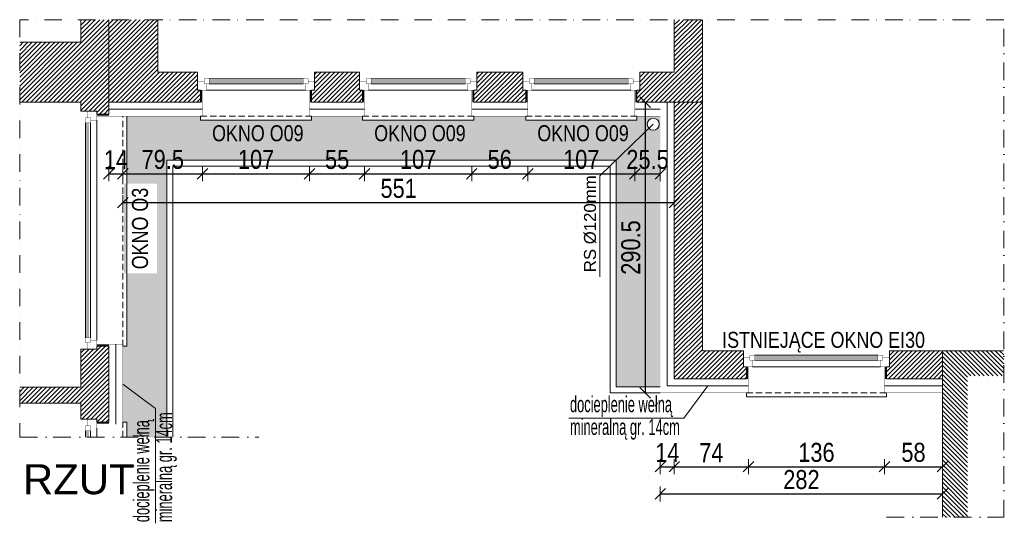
# Model space of a CAD drawing. Header units: millimetres. Extents: x 18880 to 99371, y -5529 to 27899.
# Tile 40 of 161: x 34029 to 35013, y -2358 to -1855. Entities that reach past the tile are written whole.
import ezdxf

# ---------------------------------------------------------------- set-up
doc = ezdxf.new("R2010")
doc.units = ezdxf.units.MM
doc.set_wipeout_variables(frame=1)
doc.linetypes.add('DASHED', pattern=[19.05, 12.7, -6.35])
doc.linetypes.add('Kropki i Kreski', pattern=[335.138881, 176.388884, -88.194442, 0, -70.555556])
for name, color, linetype, lineweight in [('AA_HATCH', 251, 'Continuous', 0), ('AA_IZOLACJA', 251, 'Continuous', 0), ('AA_OPIS', 2, 'Continuous', 0), ('AA_WIDOK', 254, 'Continuous', 0), ('AP wymiary', 40, 'Continuous', 0), ('K_SCIANY', 90, 'Continuous', 20)]:
    doc.layers.add(name, color=color, linetype=linetype, lineweight=lineweight)
doc.styles.add('1', font='ARIALN.TTF')
doc.styles.add('ARIAL', font='arial.ttf')
doc.styles.add('DIM07', font='romans.shx', dxfattribs={"width": 0.7})
doc.linetypes.add('BATTING', pattern='A,0.0001,-0.1,[134,ltypeshp.shx,S=0.1,R=0,X=-0.1,Y=0],-0.2,[134,ltypeshp.shx,S=0.1,R=180,X=0.1,Y=0],-0.1', length=0.4001)
doc.linetypes.add('STYROPIAN', pattern='A,0.000141,[1,styropian.shx,S=1,R=0,X=0,Y=0],-14.102004', length=14.102145)
doc.dimstyles.new('1_50', dxfattribs={"dimscale": 10, "dimtxt": 1.9, "dimasz": 0.005, "dimexe": 0, "dimexo": 0, "dimgap": 0.45, "dimtad": 1, "dimdec": 4, "dimrnd": 0.5, "dimdsep": 46, "dimtxsty": '1', "dimblk1": 'DIM01', "dimblk2": 'DIM01', "dimsah": 1, "dimcen": 2, "dimdle": 25, "dimse1": 1, "dimse2": 1, "dimclrd": 1, "dimclrt": 2, "dimadec": 0, "dimazin": 0, "dimtfac": 0.66665, "dimtdec": 4, "dimtix": 1, "dimtmove": 0, "dimatfit": 3, "dimldrblk": 'DIM01', "dimfxl": 0, "dimtolj": 1, "dimtzin": 0, "dimarcsym": 0})

# ---------------------------------------------------------------- blocks, each defined once
blk = doc.blocks.new('DIM01')
at = {"color": 2}
blk.add_line((-106, -106), (106, 106), dxfattribs=at)
blk.add_line((0, -150), (0, 150))
blk = doc.blocks.new('*D1022')
at = {"layer": 'AP wymiary', "color": 1, "lineweight": -2, "transparency": 16777216}
for p, q in [((34118.22, -2008.52), (34118.17, -2008.52)), ((34118.27, -2008.52), (34132.27, -2008.52)), ((34132.32, -2008.52), (34132.37, -2008.52))]:
    blk.add_line(p, q, dxfattribs=at)
at = {"layer": 'Defpoints', "color": 0, "transparency": 16777216}
for p in [(34118.27, -1937.03), (34132.27, -1949.03), (34132.27, -2008.52)]:
    blk.add_point(p, dxfattribs=at)
at = {"layer": 'AP wymiary', "color": 1, "lineweight": -2, "transparency": 16777216, "xscale": 0.05, "yscale": 0.05, "zscale": 0.05}
blk.add_blockref('DIM01', (34118.27, -2008.52), dxfattribs=at)
at = {"layer": 'AP wymiary', "color": 1, "lineweight": -2, "transparency": 16777216, "xscale": 0.05, "yscale": 0.05, "zscale": 0.05, "rotation": 180}
blk.add_blockref('DIM01', (34132.27, -2008.52), dxfattribs=at)
at = {"layer": 'AP wymiary', "color": 2, "transparency": 16777216, "insert": (34125.27, -1994.48), "char_height": 19, "attachment_point": 5, "style": '1'}
blk.add_mtext('\\A1;14', dxfattribs=at)
blk = doc.blocks.new('*D1023')
at = {"layer": 'AP wymiary', "color": 1, "lineweight": -2, "transparency": 16777216}
blk.add_line((34132.32, -2008.52), (34211.72, -2008.52), dxfattribs=at)
at = {"layer": 'Defpoints', "color": 0, "transparency": 16777216}
for p in [(34211.77, -1944.03), (34132.27, -1949.03), (34211.77, -2008.52)]:
    blk.add_point(p, dxfattribs=at)
at = {"layer": 'AP wymiary', "color": 1, "lineweight": -2, "transparency": 16777216, "xscale": 0.05, "yscale": 0.05, "zscale": 0.05, "rotation": 180}
blk.add_blockref('DIM01', (34132.27, -2008.52), dxfattribs=at)
at = {"layer": 'AP wymiary', "color": 1, "lineweight": -2, "transparency": 16777216, "xscale": 0.05, "yscale": 0.05, "zscale": 0.05}
blk.add_blockref('DIM01', (34211.77, -2008.52), dxfattribs=at)
at = {"layer": 'AP wymiary', "color": 2, "transparency": 16777216, "insert": (34172.02, -1994.32), "char_height": 19, "attachment_point": 5, "style": '1'}
blk.add_mtext('\\A1;79.5', dxfattribs=at)
blk = doc.blocks.new('*D1024')
at = {"layer": 'AP wymiary', "color": 1, "lineweight": -2, "transparency": 16777216}
blk.add_line((34211.82, -2008.52), (34318.72, -2008.52), dxfattribs=at)
at = {"layer": 'Defpoints', "color": 0, "transparency": 16777216}
for p in [(34211.77, -1944.03), (34318.77, -1946.33), (34318.77, -2008.52)]:
    blk.add_point(p, dxfattribs=at)
at = {"layer": 'AP wymiary', "color": 1, "lineweight": -2, "transparency": 16777216, "xscale": 0.05, "yscale": 0.05, "zscale": 0.05, "rotation": 180}
blk.add_blockref('DIM01', (34211.77, -2008.52), dxfattribs=at)
at = {"layer": 'AP wymiary', "color": 1, "lineweight": -2, "transparency": 16777216, "xscale": 0.05, "yscale": 0.05, "zscale": 0.05}
blk.add_blockref('DIM01', (34318.77, -2008.52), dxfattribs=at)
at = {"layer": 'AP wymiary', "color": 2, "transparency": 16777216, "insert": (34265.27, -1994.32), "char_height": 19, "attachment_point": 5, "style": '1'}
blk.add_mtext('\\A1;107', dxfattribs=at)
blk = doc.blocks.new('*D1025')
at = {"layer": 'AP wymiary', "color": 1, "lineweight": -2, "transparency": 16777216}
blk.add_line((34318.82, -2008.52), (34373.72, -2008.52), dxfattribs=at)
at = {"layer": 'Defpoints', "color": 0, "transparency": 16777216}
for p in [(34318.77, -1946.33), (34373.77, -1944.03), (34373.77, -2008.52)]:
    blk.add_point(p, dxfattribs=at)
at = {"layer": 'AP wymiary', "color": 1, "lineweight": -2, "transparency": 16777216, "xscale": 0.05, "yscale": 0.05, "zscale": 0.05, "rotation": 180}
blk.add_blockref('DIM01', (34318.77, -2008.52), dxfattribs=at)
at = {"layer": 'AP wymiary', "color": 1, "lineweight": -2, "transparency": 16777216, "xscale": 0.05, "yscale": 0.05, "zscale": 0.05}
blk.add_blockref('DIM01', (34373.77, -2008.52), dxfattribs=at)
at = {"layer": 'AP wymiary', "color": 2, "transparency": 16777216, "insert": (34346.27, -1994.36), "char_height": 19, "attachment_point": 5, "style": '1'}
blk.add_mtext('\\A1;55', dxfattribs=at)
blk = doc.blocks.new('*D1026')
at = {"layer": 'AP wymiary', "color": 1, "lineweight": -2, "transparency": 16777216}
blk.add_line((34373.82, -2008.52), (34480.72, -2008.52), dxfattribs=at)
at = {"layer": 'Defpoints', "color": 0, "transparency": 16777216}
for p in [(34373.77, -1944.03), (34480.77, -1944.03), (34480.77, -2008.52)]:
    blk.add_point(p, dxfattribs=at)
at = {"layer": 'AP wymiary', "color": 1, "lineweight": -2, "transparency": 16777216, "xscale": 0.05, "yscale": 0.05, "zscale": 0.05, "rotation": 180}
blk.add_blockref('DIM01', (34373.77, -2008.52), dxfattribs=at)
at = {"layer": 'AP wymiary', "color": 1, "lineweight": -2, "transparency": 16777216, "xscale": 0.05, "yscale": 0.05, "zscale": 0.05}
blk.add_blockref('DIM01', (34480.77, -2008.52), dxfattribs=at)
at = {"layer": 'AP wymiary', "color": 2, "transparency": 16777216, "insert": (34427.27, -1994.32), "char_height": 19, "attachment_point": 5, "style": '1'}
blk.add_mtext('\\A1;107', dxfattribs=at)
blk = doc.blocks.new('*D1027')
at = {"layer": 'AP wymiary', "color": 1, "lineweight": -2, "transparency": 16777216}
blk.add_line((34480.82, -2008.52), (34536.72, -2008.52), dxfattribs=at)
at = {"layer": 'Defpoints', "color": 0, "transparency": 16777216}
for p in [(34480.77, -1944.03), (34536.77, -1939.87), (34536.77, -2008.52)]:
    blk.add_point(p, dxfattribs=at)
at = {"layer": 'AP wymiary', "color": 1, "lineweight": -2, "transparency": 16777216, "xscale": 0.05, "yscale": 0.05, "zscale": 0.05, "rotation": 180}
blk.add_blockref('DIM01', (34480.77, -2008.52), dxfattribs=at)
at = {"layer": 'AP wymiary', "color": 1, "lineweight": -2, "transparency": 16777216, "xscale": 0.05, "yscale": 0.05, "zscale": 0.05}
blk.add_blockref('DIM01', (34536.77, -2008.52), dxfattribs=at)
at = {"layer": 'AP wymiary', "color": 2, "transparency": 16777216, "insert": (34508.77, -1994.32), "char_height": 19, "attachment_point": 5, "style": '1'}
blk.add_mtext('\\A1;56', dxfattribs=at)
blk = doc.blocks.new('*D1028')
at = {"layer": 'AP wymiary', "color": 1, "lineweight": -2, "transparency": 16777216}
blk.add_line((34536.82, -2008.52), (34643.72, -2008.52), dxfattribs=at)
at = {"layer": 'Defpoints', "color": 0, "transparency": 16777216}
for p in [(34536.77, -1939.87), (34643.77, -1945.25), (34643.77, -2008.52)]:
    blk.add_point(p, dxfattribs=at)
at = {"layer": 'AP wymiary', "color": 1, "lineweight": -2, "transparency": 16777216, "xscale": 0.05, "yscale": 0.05, "zscale": 0.05, "rotation": 180}
blk.add_blockref('DIM01', (34536.77, -2008.52), dxfattribs=at)
at = {"layer": 'AP wymiary', "color": 1, "lineweight": -2, "transparency": 16777216, "xscale": 0.05, "yscale": 0.05, "zscale": 0.05}
blk.add_blockref('DIM01', (34643.77, -2008.52), dxfattribs=at)
at = {"layer": 'AP wymiary', "color": 2, "transparency": 16777216, "insert": (34590.27, -1994.32), "char_height": 19, "attachment_point": 5, "style": '1'}
blk.add_mtext('\\A1;107', dxfattribs=at)
blk = doc.blocks.new('*D1029')
at = {"layer": 'AP wymiary', "color": 1, "lineweight": -2, "transparency": 16777216}
for p, q in [((34643.72, -2008.52), (34643.67, -2008.52)), ((34643.77, -2008.52), (34669.27, -2008.52)), ((34669.32, -2008.52), (34669.37, -2008.52))]:
    blk.add_line(p, q, dxfattribs=at)
at = {"layer": 'Defpoints', "color": 0, "transparency": 16777216}
for p in [(34669.27, -1937.03), (34643.77, -1945.25), (34669.27, -2008.52)]:
    blk.add_point(p, dxfattribs=at)
at = {"layer": 'AP wymiary', "color": 1, "lineweight": -2, "transparency": 16777216, "xscale": 0.05, "yscale": 0.05, "zscale": 0.05}
blk.add_blockref('DIM01', (34643.77, -2008.52), dxfattribs=at)
at = {"layer": 'AP wymiary', "color": 1, "lineweight": -2, "transparency": 16777216, "xscale": 0.05, "yscale": 0.05, "zscale": 0.05, "rotation": 180}
blk.add_blockref('DIM01', (34669.27, -2008.52), dxfattribs=at)
at = {"layer": 'AP wymiary', "color": 2, "transparency": 16777216, "insert": (34656.52, -1994.32), "char_height": 19, "attachment_point": 5, "style": '1'}
blk.add_mtext('\\A1;25.5', dxfattribs=at)
blk = doc.blocks.new('*D1030')
at = {"layer": 'AP wymiary', "color": 1, "lineweight": -2, "transparency": 16777216}
blk.add_line((34683.22, -2037.45), (34132.32, -2037.45), dxfattribs=at)
at = {"layer": 'Defpoints', "color": 0, "transparency": 16777216}
for p in [(34683.27, -1937.03), (34132.27, -1951.03), (34132.27, -2037.45)]:
    blk.add_point(p, dxfattribs=at)
at = {"layer": 'AP wymiary', "color": 1, "lineweight": -2, "transparency": 16777216, "xscale": 0.05, "yscale": 0.05, "zscale": 0.05, "rotation": 180}
blk.add_blockref('DIM01', (34132.27, -2037.45), dxfattribs=at)
at = {"layer": 'AP wymiary', "color": 1, "lineweight": -2, "transparency": 16777216, "xscale": 0.05, "yscale": 0.05, "zscale": 0.05}
blk.add_blockref('DIM01', (34683.27, -2037.45), dxfattribs=at)
at = {"layer": 'AP wymiary', "color": 2, "transparency": 16777216, "insert": (34407.77, -2023.24), "char_height": 19, "attachment_point": 5, "style": '1'}
blk.add_mtext('\\A1;551', dxfattribs=at)
blk = doc.blocks.new('*D1168')
at = {"layer": 'AP wymiary', "color": 1, "lineweight": -2, "transparency": 16777216}
blk.add_line((34654.02, -1937.08), (34654.02, -2227.48), dxfattribs=at)
at = {"layer": 'Defpoints', "color": 0, "transparency": 16777216}
for p in [(34683.27, -1937.03), (34654.02, -2227.53), (34683.27, -2227.53)]:
    blk.add_point(p, dxfattribs=at)
at = {"layer": 'AP wymiary', "color": 1, "lineweight": -2, "transparency": 16777216, "xscale": 0.05, "yscale": 0.05, "zscale": 0.05}
for p, rotation in [((34654.02, -1937.03), 90), ((34654.02, -2227.53), 270)]:
    blk.add_blockref('DIM01', p, dxfattribs=dict(at, rotation=rotation))
at = {"layer": 'AP wymiary', "color": 2, "transparency": 16777216, "insert": (34639.82, -2082.28), "char_height": 19, "attachment_point": 5, "rotation": 90, "style": '1'}
blk.add_mtext('\\A1;290.5', dxfattribs=at)
blk = doc.blocks.new('*D1169')
at = {"layer": 'AP wymiary', "color": 1, "lineweight": -2, "transparency": 16777216}
blk.add_line((34669.32, -2328.55), (34951.22, -2328.55), dxfattribs=at)
at = {"layer": 'Defpoints', "color": 0, "transparency": 16777216}
for p in [(34669.27, -2246.42), (34951.27, -2246.42), (34951.27, -2328.55)]:
    blk.add_point(p, dxfattribs=at)
at = {"layer": 'AP wymiary', "color": 1, "lineweight": -2, "transparency": 16777216, "xscale": 0.05, "yscale": 0.05, "zscale": 0.05, "rotation": 180}
blk.add_blockref('DIM01', (34669.27, -2328.55), dxfattribs=at)
at = {"layer": 'AP wymiary', "color": 1, "lineweight": -2, "transparency": 16777216, "xscale": 0.05, "yscale": 0.05, "zscale": 0.05}
blk.add_blockref('DIM01', (34951.27, -2328.55), dxfattribs=at)
at = {"layer": 'AP wymiary', "color": 2, "transparency": 16777216, "insert": (34810.27, -2314.35), "char_height": 19, "attachment_point": 5, "style": '1'}
blk.add_mtext('\\A1;282', dxfattribs=at)
blk = doc.blocks.new('*D1170')
at = {"layer": 'AP wymiary', "color": 1, "lineweight": -2, "transparency": 16777216}
for p, q in [((34669.22, -2301.36), (34669.17, -2301.36)), ((34669.27, -2301.36), (34683.27, -2301.36)), ((34683.32, -2301.36), (34683.37, -2301.36))]:
    blk.add_line(p, q, dxfattribs=at)
at = {"layer": 'Defpoints', "color": 0, "transparency": 16777216}
for p in [(34683.27, -2232.42), (34669.27, -2246.42), (34683.27, -2301.36)]:
    blk.add_point(p, dxfattribs=at)
at = {"layer": 'AP wymiary', "color": 1, "lineweight": -2, "transparency": 16777216, "xscale": 0.05, "yscale": 0.05, "zscale": 0.05}
blk.add_blockref('DIM01', (34669.27, -2301.36), dxfattribs=at)
at = {"layer": 'AP wymiary', "color": 1, "lineweight": -2, "transparency": 16777216, "xscale": 0.05, "yscale": 0.05, "zscale": 0.05, "rotation": 180}
blk.add_blockref('DIM01', (34683.27, -2301.36), dxfattribs=at)
at = {"layer": 'AP wymiary', "color": 2, "transparency": 16777216, "insert": (34676.27, -2287.32), "char_height": 19, "attachment_point": 5, "style": '1'}
blk.add_mtext('\\A1;14', dxfattribs=at)
blk = doc.blocks.new('*D1171')
at = {"layer": 'AP wymiary', "color": 1, "lineweight": -2, "transparency": 16777216}
blk.add_line((34683.32, -2301.36), (34757.22, -2301.36), dxfattribs=at)
at = {"layer": 'Defpoints', "color": 0, "transparency": 16777216}
for p in [(34757.27, -2220.53), (34683.27, -2232.42), (34757.27, -2301.36)]:
    blk.add_point(p, dxfattribs=at)
at = {"layer": 'AP wymiary', "color": 1, "lineweight": -2, "transparency": 16777216, "xscale": 0.05, "yscale": 0.05, "zscale": 0.05, "rotation": 180}
blk.add_blockref('DIM01', (34683.27, -2301.36), dxfattribs=at)
at = {"layer": 'AP wymiary', "color": 1, "lineweight": -2, "transparency": 16777216, "xscale": 0.05, "yscale": 0.05, "zscale": 0.05}
blk.add_blockref('DIM01', (34757.27, -2301.36), dxfattribs=at)
at = {"layer": 'AP wymiary', "color": 2, "transparency": 16777216, "insert": (34720.27, -2287.36), "char_height": 19, "attachment_point": 5, "style": '1'}
blk.add_mtext('\\A1;74', dxfattribs=at)
blk = doc.blocks.new('*D1172')
at = {"layer": 'AP wymiary', "color": 1, "lineweight": -2, "transparency": 16777216}
blk.add_line((34757.32, -2301.36), (34893.22, -2301.36), dxfattribs=at)
at = {"layer": 'Defpoints', "color": 0, "transparency": 16777216}
for p in [(34757.27, -2220.53), (34893.27, -2220.53), (34893.27, -2301.36)]:
    blk.add_point(p, dxfattribs=at)
at = {"layer": 'AP wymiary', "color": 1, "lineweight": -2, "transparency": 16777216, "xscale": 0.05, "yscale": 0.05, "zscale": 0.05, "rotation": 180}
blk.add_blockref('DIM01', (34757.27, -2301.36), dxfattribs=at)
at = {"layer": 'AP wymiary', "color": 1, "lineweight": -2, "transparency": 16777216, "xscale": 0.05, "yscale": 0.05, "zscale": 0.05}
blk.add_blockref('DIM01', (34893.27, -2301.36), dxfattribs=at)
at = {"layer": 'AP wymiary', "color": 2, "transparency": 16777216, "insert": (34825.27, -2287.16), "char_height": 19, "attachment_point": 5, "style": '1'}
blk.add_mtext('\\A1;136', dxfattribs=at)
blk = doc.blocks.new('*D1173')
at = {"layer": 'AP wymiary', "color": 1, "lineweight": -2, "transparency": 16777216}
blk.add_line((34893.32, -2301.36), (34951.22, -2301.36), dxfattribs=at)
at = {"layer": 'Defpoints', "color": 0, "transparency": 16777216}
for p in [(34951.27, -2213.53), (34893.27, -2220.53), (34951.27, -2301.36)]:
    blk.add_point(p, dxfattribs=at)
at = {"layer": 'AP wymiary', "color": 1, "lineweight": -2, "transparency": 16777216, "xscale": 0.05, "yscale": 0.05, "zscale": 0.05, "rotation": 180}
blk.add_blockref('DIM01', (34893.27, -2301.36), dxfattribs=at)
at = {"layer": 'AP wymiary', "color": 1, "lineweight": -2, "transparency": 16777216, "xscale": 0.05, "yscale": 0.05, "zscale": 0.05}
blk.add_blockref('DIM01', (34951.27, -2301.36), dxfattribs=at)
at = {"layer": 'AP wymiary', "color": 2, "transparency": 16777216, "insert": (34922.27, -2287.16), "char_height": 19, "attachment_point": 5, "style": '1'}
blk.add_mtext('\\A1;58', dxfattribs=at)

msp = doc.modelspace()

# ---------------------------------------------------------------- hatches: boundary and pattern name
h = msp.add_hatch()
h.set_pattern_fill('ANSI31', color=10, angle=90)
h.paths.add_polyline_path([(35012.53311, -2185.52737), (34951.27165, -2185.52737), (34951.27165, -2351.98989), (34976.27165, -2351.98989), (34976.27165, -2210.52737), (35012.53311, -2210.52737)])
at = {"layer": 'AA_HATCH'}
h = msp.add_hatch(dxfattribs=at)
h.set_pattern_fill('ANSI31', color=256)
h.set_pattern_definition([(45, (-4212.3062, 1487.9777), (-2.24506403, 2.24506403), [])])
h.paths.add_polyline_path([(34711.27165, -1854.50801), (34683.27165, -1854.50801), (34683.27165, -1907.02737), (34648.77165, -1907.02737), (34648.77165, -1916.02737), (34648.77165, -1925.02737), (34645.77165, -1925.02737), (34645.77165, -1937.02737), (34711.27165, -1937.02737)])
h.paths.add_polyline_path([(34534.77165, -1925.02737), (34531.77165, -1925.02737), (34531.77165, -1916.02737), (34531.77165, -1907.02737), (34485.77165, -1907.02737), (34485.77165, -1916.02737), (34485.77165, -1925.02737), (34482.77165, -1925.02737), (34482.77165, -1937.02737), (34534.77165, -1937.02737)])
h.paths.add_polyline_path([(34371.77165, -1925.02737), (34368.77165, -1925.02737), (34368.77165, -1916.02737), (34368.77165, -1907.02737), (34323.77165, -1907.02737), (34323.77165, -1916.02737), (34323.77165, -1925.02737), (34320.77165, -1925.02737), (34320.77165, -1937.02737), (34371.77165, -1937.02737)])
h.paths.add_polyline_path([(34209.77165, -1925.02737), (34206.77165, -1925.02737), (34206.77165, -1916.02737), (34206.77165, -1907.02737), (34167.27165, -1907.02737), (34167.27165, -1854.50801), (34118.27165, -1854.50801), (34118.27165, -1907.02737), (34118.27165, -1937.02737), (34209.77165, -1937.02737)])
h.paths.add_polyline_path([(34118.27165, -1907.02737), (34118.27165, -1854.50801), (34090.27165, -1854.50801), (34090.27165, -1877.02737), (34029.06754, -1877.02737), (34029.06754, -1937.02737), (34090.27165, -1937.02737), (34090.27165, -1946.02737), (34097.27165, -1946.02737), (34106.27165, -1946.02737), (34106.27165, -1949.02737), (34118.27165, -1949.02737), (34118.27165, -1937.02737)])
h.paths.add_polyline_path([(34118.27165, -2181.02737), (34106.27165, -2181.02737), (34106.27165, -2184.02737), (34097.27165, -2184.02737), (34090.27165, -2184.02737), (34090.27165, -2222.02737), (34029.06754, -2222.02737), (34029.06754, -2238.02737), (34090.27165, -2238.02737), (34090.27165, -2254.02737), (34097.27165, -2254.02737), (34106.27165, -2254.02737), (34106.27165, -2257.02737), (34118.27165, -2257.02737)])
h = msp.add_hatch(dxfattribs=at)
h.set_pattern_fill('ANSI31', color=256)
h.paths.add_polyline_path([(34711.27165, -1937.02737), (34683.27165, -1937.02737), (34683.27165, -2213.52737), (34755.27165, -2213.52737), (34755.27165, -2201.52737), (34752.27165, -2201.52737), (34752.27165, -2192.52737), (34752.27165, -2185.52737), (34711.27165, -2185.52737)])
h.paths.add_polyline_path([(34951.27165, -2185.52737), (34898.27165, -2185.52737), (34898.27165, -2201.52737), (34895.27165, -2201.52737), (34895.27165, -2213.52737), (34951.27165, -2213.52737)])
h = msp.add_hatch(dxfattribs=at)
h.set_pattern_fill('AR-CONC', color=256, scale=0.1)
h.set_pattern_definition([(50, (-4212.306, 1487.978), (18.218467, -1.5939086), [1.905, -20.955]), (355, (-4212.306, 1487.978), (-3.524342, 19.1056845), [1.524, -16.764058]), (100.451445, (-4210.788, 1487.845), (14.694125, 17.511775), [1.619001, -17.8090245]), (46.1842, (-4212.306, 1493.058), (27.107904, -4.204233), [2.8575, -31.4325]), (96.63556, (-4210.047, 1492.707), (23.740413, 24.742612), [2.428502, -26.71356]), (351.18415, (-4212.306, 1493.058), (23.740413, 24.742612), [2.285997, -25.145973]), (21, (-4209.766, 1491.788), (15.161439, -10.22652), [1.905, -20.955]), (326, (-4209.766, 1491.788), (6.180203, 18.418797), [1.524, -16.764]), (71.451445, (-4208.503, 1490.935), (21.341642, 8.192277), [1.619001, -17.808994]), (37.5, (-4212.306, 1487.9777), (0.3088603, 8.4555039), [0, -16.5608, 0, -17.018, 0, -16.8275]), (7.5, (-4212.306, 1487.978), (6.6819663, 10.0180575), [0, -9.7028, 0, -16.1798, 0, -6.4135]), (327.5, (-4217.9704, 1487.978), (13.5590595, -0.5728744), [0, -6.35, 0, -19.812, 0, -26.289]), (317.5, (-4220.51, 1487.978), (14.812918, 2.542649), [0, -8.255, 0, -13.1572, 0, -18.669])])
edge = h.paths.add_edge_path()
edge.add_arc((34662.27165, -1959.02737), 6, 180, 224.00845429, ccw=False)
edge.add_arc((34662.27165, -1959.02737), 6, 0, 180, ccw=False)
edge.add_arc((34662.27165, -1959.02737), 6, -135.99154571, 0, ccw=False)
edge.add_line((34657.95623, -1963.19595), (34625.00357, -1995.02737))
edge.add_line((34625.00357, -1995.02737), (34625.27165, -1995.02737))
edge.add_line((34625.27165, -1995.02737), (34625.27165, -2221.52737))
edge.add_line((34625.27165, -2221.52737), (34669.27165, -2221.52737))
edge.add_line((34669.27165, -2221.52737), (34669.27165, -1951.02737))
edge.add_line((34669.27165, -1951.02737), (34645.77165, -1951.02737))
edge.add_line((34645.77165, -1951.02737), (34645.77165, -1955.02737))
edge.add_line((34645.77165, -1955.02737), (34534.77165, -1955.02737))
edge.add_line((34534.77165, -1955.02737), (34534.77165, -1951.02737))
edge.add_line((34534.77165, -1951.02737), (34482.77165, -1951.02737))
edge.add_line((34482.77165, -1951.02737), (34482.77165, -1955.02737))
edge.add_line((34482.77165, -1955.02737), (34371.77165, -1955.02737))
edge.add_line((34371.77165, -1955.02737), (34371.77165, -1951.02737))
edge.add_line((34371.77165, -1951.02737), (34320.77165, -1951.02737))
edge.add_line((34320.77165, -1951.02737), (34320.77165, -1955.02737))
edge.add_line((34320.77165, -1955.02737), (34209.77165, -1955.02737))
edge.add_line((34209.77165, -1955.02737), (34209.77165, -1951.02737))
edge.add_line((34209.77165, -1951.02737), (34136.27165, -1951.02737))
edge.add_line((34136.27165, -1951.02737), (34136.27165, -2181.02737))
edge.add_line((34136.27165, -2181.02737), (34132.27165, -2181.02737))
edge.add_line((34132.27165, -2181.02737), (34132.27165, -2257.02737))
edge.add_line((34132.27165, -2257.02737), (34136.27165, -2257.02737))
edge.add_line((34136.27165, -2257.02737), (34136.27165, -2271.98989))
edge.add_line((34136.27165, -2271.98989), (34176.27165, -2271.98989))
edge.add_line((34176.27165, -2271.98989), (34176.27165, -1995.02737))
edge.add_line((34176.27165, -1995.02737), (34625.00357, -1995.02737))
edge.add_line((34625.00357, -1995.02737), (34657.95623, -1963.19595))
h.paths.add_polyline_path([(34166.29212, -2108.0285), (34166.29212, -2018.54856), (34133.32077, -2018.54856), (34133.32077, -2108.0285)], flags=16)

# ---------------------------------------------------------------- linework, layer by layer
for points in [[(34669.27165, -2221.52737), (34625.27165, -2221.52737), (34625.27165, -1995.02737), (34176.27165, -1995.02737), (34176.27165, -2271.98989)], [(34669.27165, -2227.52737), (34619.27165, -2227.52737), (34619.27165, -2001.02737), (34182.27165, -2001.02737), (34182.27165, -2271.98989)]]:
    msp.add_lwpolyline(points, dxfattribs=at)
at = {"layer": 'AA_IZOLACJA', "linetype": 'STYROPIAN', "ltscale": 0.2}
for points in [[(34210.77165, -1937.02737), (34210.77165, -1925.02737)], [(34319.77165, -1937.02737), (34319.77165, -1925.02737)], [(34372.77165, -1937.02737), (34372.77165, -1925.02737)], [(34481.77165, -1937.02737), (34481.77165, -1925.02737)], [(34535.77165, -1937.02737), (34535.77165, -1925.02737)], [(34644.77165, -1937.02737), (34644.77165, -1925.02737)], [(34118.27165, -1950.02737), (34106.27165, -1950.02737)], [(34118.27165, -2180.02737), (34106.27165, -2180.02737)], [(34756.27165, -2213.52737), (34756.27165, -2201.52737)], [(34894.27165, -2213.52737), (34894.27165, -2201.52737)], [(34118.27165, -2258.02737), (34106.27165, -2258.02737)]]:
    msp.add_lwpolyline(points, dxfattribs=at)
at = {"layer": 'AA_IZOLACJA', "linetype": 'BATTING', "ltscale": 16}
for points in [[(34676.27165, -1937.02737), (34676.27165, -2220.52737), (34757.27165, -2220.52737)], [(34118.27165, -1944.02737), (34118.27165, -1944.02737), (34211.77165, -1944.02737)], [(34318.77165, -1944.02737), (34373.77165, -1944.02737)], [(34480.77165, -1944.02737), (34536.77165, -1944.02737)], [(34643.77165, -1944.02737), (34669.27165, -1944.02737)], [(34125.27165, -2259.02737), (34125.27165, -2179.02737)], [(34893.27165, -2220.52737), (34951.27165, -2220.52737)]]:
    msp.add_lwpolyline(points, dxfattribs=at)
at = {"layer": 'AA_OPIS', "linetype": 'Continuous'}
msp.add_lwpolyline([(34662.27165, -1959.02737), (34608.84522, -2010.63591), (34608.84522, -2111.63715)], dxfattribs=at)
at = {"layer": 'AA_OPIS'}
for points in [[(34132.27165, -2219.02737), (34164.73461, -2243.18644), (34164.73461, -2357.98615)], [(34716.77165, -2220.52737), (34692.61257, -2252.99032), (34577.81287, -2252.99032)]]:
    msp.add_lwpolyline(points, dxfattribs=at)
at = {"layer": 'AA_WIDOK', "color": 4, "const_width": 0.3}
for points in [[(34206.77165, -1925.02737), (34206.77165, -1916.02737)], [(34323.77165, -1916.02737), (34323.77165, -1925.02737)], [(34368.77165, -1925.02737), (34368.77165, -1916.02737)], [(34485.77165, -1916.02737), (34485.77165, -1925.02737)], [(34531.77165, -1925.02737), (34531.77165, -1916.02737)], [(34648.77165, -1916.02737), (34648.77165, -1925.02737)], [(34097.27165, -1946.02737), (34106.27165, -1946.02737)], [(34106.27165, -2184.02737), (34097.27165, -2184.02737)], [(34752.27165, -2201.52737), (34752.27165, -2192.52737)], [(34898.27165, -2192.52737), (34898.27165, -2201.52737)], [(34094.77165, -2265.52737), (34094.77165, -2260.52737)], [(34094.77165, -2260.52737), (34099.77165, -2260.52737)], [(34097.27165, -2260.52737), (34097.27165, -2254.02737)], [(34097.27165, -2254.02737), (34106.27165, -2254.02737)], [(34099.77165, -2260.52737), (34097.27165, -2260.52737)], [(34099.77165, -2263.02737), (34099.77165, -2260.52737)], [(34099.77165, -2260.52737), (34099.77165, -2265.52737)], [(34106.27165, -2263.02737), (34099.77165, -2263.02737)], [(34106.27165, -2254.02737), (34106.27165, -2263.02737)], [(34099.77165, -2265.52737), (34094.77165, -2265.52737)], [(34096.27165, -2271.98989), (34096.27165, -2265.52737)], [(34097.27165, -2271.98989), (34097.27165, -2265.52737)], [(34098.27165, -2271.98989), (34098.27165, -2265.52737)]]:
    msp.add_lwpolyline(points, dxfattribs=at)
at = {"layer": 'AA_WIDOK', "const_width": 0.3}
for points in [[(34669.27165, -1937.02737), (34669.27165, -2227.52737), (34757.27165, -2227.52737)], [(34132.27165, -1951.02737), (34106.27165, -1951.02737)], [(34132.27165, -1951.02737), (34211.77165, -1951.02737)], [(34132.27165, -1951.02737), (34211.77165, -1951.02737)], [(34318.77165, -1951.02737), (34373.77165, -1951.02737)], [(34480.77165, -1951.02737), (34536.77165, -1951.02737)], [(34643.77165, -1951.02737), (34669.27165, -1951.02737)], [(34132.27165, -2179.02737), (34106.27165, -2179.02737)], [(34132.27165, -2259.02737), (34132.27165, -2179.02737)], [(34893.27165, -2227.52737), (34951.27165, -2227.52737)], [(34132.27165, -2259.02737), (34106.27165, -2259.02737)]]:
    msp.add_lwpolyline(points, dxfattribs=at)
at = {"layer": 'AA_WIDOK', "linetype": 'DASHED', "ltscale": 0.5}
for points in [[(34132.27165, -2181.02737), (34132.27165, -1951.02737)], [(34209.77165, -1951.02737), (34320.77165, -1951.02737)], [(34371.77165, -1951.02737), (34482.77165, -1951.02737)], [(34534.77165, -1951.02737), (34645.77165, -1951.02737)], [(34755.27165, -2227.52737), (34895.27165, -2227.52737)], [(34132.27165, -2271.98989), (34132.27165, -2257.02737)]]:
    msp.add_lwpolyline(points, dxfattribs=at)
at = {"layer": 'AA_WIDOK', "color": 4}
for points in [[(34132.27165, -2181.02737), (34136.27165, -2181.02737), (34136.27165, -1951.02737)], [(34209.77165, -1951.02737), (34209.77165, -1955.02737), (34320.77165, -1955.02737), (34320.77165, -1951.02737)], [(34371.77165, -1951.02737), (34371.77165, -1955.02737), (34482.77165, -1955.02737), (34482.77165, -1951.02737)], [(34534.77165, -1951.02737), (34534.77165, -1955.02737), (34645.77165, -1955.02737), (34645.77165, -1951.02737)], [(34755.27165, -2227.52737), (34755.27165, -2231.52737), (34895.27165, -2231.52737), (34895.27165, -2227.52737)], [(34106.27165, -2263.02737), (34106.27165, -2271.98989)], [(34136.27165, -2271.98989), (34136.27165, -2257.02737), (34132.27165, -2257.02737)], [(34094.77165, -2271.98989), (34094.77165, -2265.52737)], [(34094.77165, -2271.98989), (34094.77165, -2265.52737)], [(34099.77165, -2271.98989), (34099.77165, -2265.52737)]]:
    msp.add_lwpolyline(points, dxfattribs=at)
msp.add_circle((34662.27165, -1959.02737), 6, dxfattribs=at)
at = {"layer": 'K_SCIANY'}
for points in [[(34090.27165, -1854.50801), (34090.27165, -1877.02737)], [(34118.27165, -1854.50801), (34118.27165, -1907.02737)], [(34118.27165, -1937.02737), (34209.77165, -1937.02737), (34209.77165, -1925.02737), (34206.77165, -1925.02737), (34206.77165, -1916.02737), (34206.77165, -1907.02737), (34167.27165, -1907.02737), (34167.27165, -1854.50801)], [(34683.27165, -1854.50801), (34683.27165, -1907.02737), (34648.77165, -1907.02737), (34648.77165, -1916.02737), (34648.77165, -1925.02737), (34645.77165, -1925.02737), (34645.77165, -1937.02737), (34711.27165, -1937.02737)], [(34711.27165, -1854.50801), (34711.27165, -1937.02737)], [(34090.27165, -1877.02737), (34029.06754, -1877.02737)], [(34118.27165, -1907.02737), (34118.27165, -1937.02737)], [(34029.06754, -1937.02737), (34090.27165, -1937.02737)], [(34090.27165, -1937.02737), (34090.27165, -1946.02737), (34097.27165, -1946.02737), (34106.27165, -1946.02737), (34106.27165, -1949.02737), (34118.27165, -1949.02737), (34118.27165, -1937.02737)], [(34683.27165, -1937.02737), (34683.27165, -2213.52737), (34755.27165, -2213.52737)], [(34711.27165, -1937.02737), (34711.27165, -2185.52737), (34752.27165, -2185.52737)], [(34029.06754, -2238.02737), (34090.27165, -2238.02737), (34090.27165, -2254.02737), (34097.27165, -2254.02737), (34106.27165, -2254.02737), (34106.27165, -2257.02737), (34118.27165, -2257.02737), (34118.27165, -2181.02737), (34106.27165, -2181.02737), (34106.27165, -2184.02737), (34097.27165, -2184.02737), (34090.27165, -2184.02737), (34090.27165, -2222.02737), (34029.06754, -2222.02737)], [(34752.27165, -2185.52737), (34752.27165, -2201.52737), (34755.27165, -2201.52737), (34755.27165, -2213.52737)], [(34898.27165, -2185.52737), (34898.27165, -2201.52737), (34895.27165, -2201.52737), (34895.27165, -2213.52737)], [(34898.27165, -2185.52737), (34951.27165, -2185.52737)], [(34895.27165, -2213.52737), (34951.27165, -2213.52737)]]:
    msp.add_lwpolyline(points, dxfattribs=at)
for points in [[(34323.77165, -1907.02737), (34323.77165, -1916.02737), (34323.77165, -1925.02737), (34320.77165, -1925.02737), (34320.77165, -1937.02737), (34371.77165, -1937.02737), (34371.77165, -1925.02737), (34368.77165, -1925.02737), (34368.77165, -1916.02737), (34368.77165, -1907.02737)], [(34485.77165, -1907.02737), (34485.77165, -1916.02737), (34485.77165, -1925.02737), (34482.77165, -1925.02737), (34482.77165, -1937.02737), (34534.77165, -1937.02737), (34534.77165, -1925.02737), (34531.77165, -1925.02737), (34531.77165, -1916.02737), (34531.77165, -1907.02737)]]:
    msp.add_lwpolyline(points, close=True, dxfattribs=at)
at = {"layer": 'K_SCIANY', "color": 10, "const_width": 1}
msp.add_lwpolyline([(34951.27165, -2351.98989), (34951.27165, -2185.52737), (35012.53311, -2185.52737)], dxfattribs=at)

# ---------------------------------------------------------------- texts
at = {"layer": 'AA_OPIS', "style": 'ARIAL'}
for s, insert, char_height, width, attachment_point in [('{\\W0.8;OKNO O09}', (34267.03668, -1960.02737), 16, 300, 2), ('{\\W0.8;OKNO O09}', (34429.03668, -1960.02737), 16, 300, 2), ('{\\W0.8;OKNO O09}', (34592.03668, -1960.02737), 16, 300, 2), ('\\A1;\\pxql;{\\fArial|b0|i0|c238|p38;RZUT}', (34032.2791, -2298.92841), 30, 5325.4238542, 1)]:
    msp.add_mtext(s, dxfattribs=dict(at, insert=insert, char_height=char_height, width=width, attachment_point=attachment_point))
at = {"layer": 'AA_OPIS', "rotation": 90, "style": 'ARIAL'}
for s, insert, char_height, width, attachment_point in [('RS %%C120mm', (34592.97474, -2106.97025), 12, 1647.7118816, 1), ('{\\W0.8;OKNO O3}', (34141.27165, -2063.26234), 16, 300, 2)]:
    msp.add_mtext(s, dxfattribs=dict(at, insert=insert, char_height=char_height, width=width, attachment_point=attachment_point))
at = {"layer": 'AA_OPIS', "insert": (34578.97613, -2274.45315), "char_height": 16, "width": 151.2593731, "attachment_point": 7, "line_spacing_factor": 0.85, "style": 'DIM07'}
msp.add_mtext('{\\fArial Narrow|b0|i0|c238|p34;docieplenie wełną mineralną gr. 14cm}', dxfattribs=at)
at = {"layer": 'AA_OPIS', "insert": (34186.19744, -2356.82289), "char_height": 16, "width": 151.2593731, "attachment_point": 7, "rotation": 90, "line_spacing_factor": 0.85, "style": 'DIM07'}
msp.add_mtext('{\\fArial Narrow|b0|i0|c238|p34;docieplenie wełną mineralną gr. 14cm}', dxfattribs=at)

# ---------------------------------------------------------------- dimensions: what is measured, and where the dimension line sits
at = {"layer": 'AP wymiary'}
for base, p1, p2, picture, middle in [((34132.27165, -2037.44513), (34683.27165, -1937.02737), (34132.27165, -1951.02737), '*D1030', (34407.77165, -2023.24424)), ((34683.27165, -2301.35646), (34669.27165, -2246.42458), (34683.27165, -2232.42458), '*D1170', (34676.27165, -2287.31757)), ((34951.27165, -2328.54992), (34669.27165, -2246.42458), (34951.27165, -2246.42458), '*D1169', (34810.27165, -2314.34904))]:
    dim = msp.add_linear_dim(base=base, p1=p1, p2=p2, dimstyle='1_50', dxfattribs=at)
    dim.commit()
    dim.dimension.update_dxf_attribs({"geometry": picture, "text_midpoint": middle})
dim = msp.add_linear_dim(base=(34654.02373, -2227.52737), p1=(34683.27165, -1937.02737), p2=(34683.27165, -2227.52737), angle=90, dimstyle='1_50', dxfattribs=at)
dim.commit()
dim.dimension.update_dxf_attribs({"geometry": '*D1168', "text_midpoint": (34639.82284, -2082.27737)})
for base, p1, p2, picture, middle in [((34669.27165, -2008.518), (34643.77165, -1945.24741), (34669.27165, -1937.02737), '*D1029', (34656.52165, -1994.31711)), ((34211.77165, -2008.518), (34132.27165, -1949.02737), (34211.77165, -1944.02737), '*D1023', (34172.02165, -1994.31711)), ((34318.77165, -2008.518), (34211.77165, -1944.02737), (34318.77165, -1946.32881), '*D1024', (34265.27165, -1994.31711)), ((34373.77165, -2008.518), (34318.77165, -1946.32881), (34373.77165, -1944.02737), '*D1025', (34346.27165, -1994.35599)), ((34480.77165, -2008.518), (34373.77165, -1944.02737), (34480.77165, -1944.02737), '*D1026', (34427.27165, -1994.31711)), ((34536.77165, -2008.518), (34480.77165, -1944.02737), (34536.77165, -1939.86582), '*D1027', (34508.77165, -1994.31711)), ((34643.77165, -2008.518), (34536.77165, -1939.86582), (34643.77165, -1945.24741), '*D1028', (34590.27165, -1994.31711)), ((34951.27165, -2301.35646), (34893.27165, -2220.52737), (34951.27165, -2213.52737), '*D1173', (34922.27165, -2287.15557)), ((34757.27165, -2301.35646), (34683.27165, -2232.42458), (34757.27165, -2220.52737), '*D1171', (34720.27165, -2287.35646)), ((34893.27165, -2301.35646), (34757.27165, -2220.52737), (34893.27165, -2220.52737), '*D1172', (34825.27165, -2287.15557))]:
    dim = msp.add_linear_dim(base=base, p1=p1, p2=p2, dimstyle='1_50', override={"dimtmove": 1}, dxfattribs=at)
    dim.commit()
    dim.dimension.update_dxf_attribs({"geometry": picture, "text_midpoint": middle})

# ---------------------------------------------------------------- next in the draw order: wipeouts: each hides what was drawn before it
at = {"color": 4}
msp.add_wipeout([(34094.77165, -1957.52737), (34099.77165, -1957.52737), (34099.77165, -1955.02737), (34106.27165, -1955.02737), (34106.27165, -2175.02737), (34099.77165, -2175.02737), (34099.77165, -2172.52737), (34094.77165, -2172.52737)], dxfattribs=at).dxf.layer = 'AA_WIDOK'

# ---------------------------------------------------------------- next in the draw order: linework, layer by layer
at = {"layer": 'AA_OPIS', "linetype": 'Kropki i Kreski', "ltscale": 0.1}
msp.add_lwpolyline([(34895.27165, -2351.98989), (35012.53311, -2351.98989), (35012.53311, -1854.50801), (34029.06754, -1854.50801), (34029.06754, -2271.98989), (34267.992, -2271.98989)], dxfattribs=at)
at = {"layer": 'AA_WIDOK', "color": 4, "const_width": 0.3}
for points in [[(34097.27165, -1952.52737), (34097.27165, -1946.02737)], [(34106.27165, -1946.02737), (34106.27165, -1955.02737)], [(34094.77165, -1957.52737), (34094.77165, -1952.52737)], [(34094.77165, -1952.52737), (34099.77165, -1952.52737)], [(34099.77165, -1957.52737), (34094.77165, -1957.52737)], [(34096.27165, -2172.52737), (34096.27165, -1957.52737)], [(34099.77165, -1952.52737), (34097.27165, -1952.52737)], [(34097.27165, -2172.52737), (34097.27165, -1957.52737)], [(34098.27165, -2172.52737), (34098.27165, -1957.52737)], [(34099.77165, -1955.02737), (34099.77165, -1952.52737)], [(34099.77165, -1952.52737), (34099.77165, -1957.52737)], [(34106.27165, -1955.02737), (34099.77165, -1955.02737)], [(34094.77165, -2177.52737), (34094.77165, -2172.52737)], [(34094.77165, -2172.52737), (34099.77165, -2172.52737)], [(34099.77165, -2172.52737), (34099.77165, -2177.52737)], [(34099.77165, -2177.52737), (34094.77165, -2177.52737)], [(34097.27165, -2184.02737), (34097.27165, -2177.52737)], [(34097.27165, -2177.52737), (34099.77165, -2177.52737)], [(34099.77165, -2177.52737), (34099.77165, -2175.02737)], [(34099.77165, -2175.02737), (34106.27165, -2175.02737)], [(34106.27165, -2175.02737), (34106.27165, -2184.02737)]]:
    msp.add_lwpolyline(points, dxfattribs=at)
at = {"layer": 'AA_WIDOK', "color": 4}
for points in [[(34094.77165, -2172.52737), (34094.77165, -1957.52737)], [(34094.77165, -2172.52737), (34094.77165, -1957.52737)], [(34099.77165, -2172.52737), (34099.77165, -1957.52737)], [(34106.27165, -1955.02737), (34106.27165, -2175.02737)]]:
    msp.add_lwpolyline(points, dxfattribs=at)

# ---------------------------------------------------------------- next in the draw order: dimensions: what is measured, and where the dimension line sits
at = {"layer": 'AP wymiary'}
dim = msp.add_linear_dim(base=(34132.27165, -2008.518), p1=(34118.27165, -1937.02737), p2=(34132.27165, -1949.02737), dimstyle='1_50', dxfattribs=at)
dim.commit()
dim.dimension.update_dxf_attribs({"geometry": '*D1022', "text_midpoint": (34125.27165, -1994.47912)})

# ---------------------------------------------------------------- next in the draw order: wipeouts: each hides what was drawn before it
at = {"color": 4}
for points in [[(34312.27165, -1913.52737), (34312.27165, -1918.52737), (34314.77165, -1918.52737), (34314.77165, -1925.02737), (34215.77165, -1925.02737), (34215.77165, -1918.52737), (34218.27165, -1918.52737), (34218.27165, -1913.52737)], [(34474.27165, -1913.52737), (34474.27165, -1918.52737), (34476.77165, -1918.52737), (34476.77165, -1925.02737), (34377.77165, -1925.02737), (34377.77165, -1918.52737), (34380.27165, -1918.52737), (34380.27165, -1913.52737)], [(34637.27165, -1913.52737), (34637.27165, -1918.52737), (34639.77165, -1918.52737), (34639.77165, -1925.02737), (34540.77165, -1925.02737), (34540.77165, -1918.52737), (34543.27165, -1918.52737), (34543.27165, -1913.52737)], [(34886.77165, -2190.02737), (34886.77165, -2195.02737), (34889.27165, -2195.02737), (34889.27165, -2201.52737), (34761.27165, -2201.52737), (34761.27165, -2195.02737), (34763.77165, -2195.02737), (34763.77165, -2190.02737)]]:
    msp.add_wipeout(points, dxfattribs=at).dxf.layer = 'AA_WIDOK'

# ---------------------------------------------------------------- next in the draw order: linework, layer by layer
at = {"layer": 'AA_WIDOK', "color": 4, "const_width": 0.3}
for points in [[(34206.77165, -1916.02737), (34213.27165, -1916.02737)], [(34213.27165, -1913.52737), (34218.27165, -1913.52737)], [(34213.27165, -1918.52737), (34213.27165, -1913.52737)], [(34213.27165, -1916.02737), (34213.27165, -1918.52737)], [(34213.27165, -1918.52737), (34215.77165, -1918.52737)], [(34218.27165, -1918.52737), (34213.27165, -1918.52737)], [(34215.77165, -1918.52737), (34215.77165, -1925.02737)], [(34218.27165, -1913.52737), (34218.27165, -1918.52737)], [(34218.27165, -1915.02737), (34312.27165, -1915.02737)], [(34218.27165, -1916.02737), (34312.27165, -1916.02737)], [(34218.27165, -1917.02737), (34312.27165, -1917.02737)], [(34312.27165, -1918.52737), (34312.27165, -1913.52737)], [(34312.27165, -1913.52737), (34317.27165, -1913.52737)], [(34317.27165, -1918.52737), (34312.27165, -1918.52737)], [(34314.77165, -1925.02737), (34314.77165, -1918.52737)], [(34314.77165, -1918.52737), (34317.27165, -1918.52737)], [(34317.27165, -1913.52737), (34317.27165, -1918.52737)], [(34317.27165, -1918.52737), (34317.27165, -1916.02737)], [(34317.27165, -1916.02737), (34323.77165, -1916.02737)], [(34368.77165, -1916.02737), (34375.27165, -1916.02737)], [(34375.27165, -1913.52737), (34380.27165, -1913.52737)], [(34375.27165, -1918.52737), (34375.27165, -1913.52737)], [(34375.27165, -1916.02737), (34375.27165, -1918.52737)], [(34375.27165, -1918.52737), (34377.77165, -1918.52737)], [(34380.27165, -1918.52737), (34375.27165, -1918.52737)], [(34377.77165, -1918.52737), (34377.77165, -1925.02737)], [(34380.27165, -1913.52737), (34380.27165, -1918.52737)], [(34380.27165, -1915.02737), (34474.27165, -1915.02737)], [(34380.27165, -1916.02737), (34474.27165, -1916.02737)], [(34380.27165, -1917.02737), (34474.27165, -1917.02737)], [(34474.27165, -1918.52737), (34474.27165, -1913.52737)], [(34474.27165, -1913.52737), (34479.27165, -1913.52737)], [(34479.27165, -1918.52737), (34474.27165, -1918.52737)], [(34476.77165, -1925.02737), (34476.77165, -1918.52737)], [(34476.77165, -1918.52737), (34479.27165, -1918.52737)], [(34479.27165, -1913.52737), (34479.27165, -1918.52737)], [(34479.27165, -1918.52737), (34479.27165, -1916.02737)], [(34479.27165, -1916.02737), (34485.77165, -1916.02737)], [(34531.77165, -1916.02737), (34538.27165, -1916.02737)], [(34538.27165, -1913.52737), (34543.27165, -1913.52737)], [(34538.27165, -1918.52737), (34538.27165, -1913.52737)], [(34538.27165, -1916.02737), (34538.27165, -1918.52737)], [(34538.27165, -1918.52737), (34540.77165, -1918.52737)], [(34543.27165, -1918.52737), (34538.27165, -1918.52737)], [(34540.77165, -1918.52737), (34540.77165, -1925.02737)], [(34543.27165, -1913.52737), (34543.27165, -1918.52737)], [(34543.27165, -1915.02737), (34637.27165, -1915.02737)], [(34543.27165, -1916.02737), (34637.27165, -1916.02737)], [(34543.27165, -1917.02737), (34637.27165, -1917.02737)], [(34637.27165, -1918.52737), (34637.27165, -1913.52737)], [(34637.27165, -1913.52737), (34642.27165, -1913.52737)], [(34642.27165, -1918.52737), (34637.27165, -1918.52737)], [(34639.77165, -1925.02737), (34639.77165, -1918.52737)], [(34639.77165, -1918.52737), (34642.27165, -1918.52737)], [(34642.27165, -1913.52737), (34642.27165, -1918.52737)], [(34642.27165, -1918.52737), (34642.27165, -1916.02737)], [(34642.27165, -1916.02737), (34648.77165, -1916.02737)], [(34215.77165, -1925.02737), (34206.77165, -1925.02737)], [(34323.77165, -1925.02737), (34314.77165, -1925.02737)], [(34377.77165, -1925.02737), (34368.77165, -1925.02737)], [(34485.77165, -1925.02737), (34476.77165, -1925.02737)], [(34540.77165, -1925.02737), (34531.77165, -1925.02737)], [(34648.77165, -1925.02737), (34639.77165, -1925.02737)], [(34752.27165, -2192.52737), (34758.77165, -2192.52737)], [(34758.77165, -2190.02737), (34763.77165, -2190.02737)], [(34758.77165, -2195.02737), (34758.77165, -2190.02737)], [(34758.77165, -2192.52737), (34758.77165, -2195.02737)], [(34763.77165, -2190.02737), (34763.77165, -2195.02737)], [(34763.77165, -2191.52737), (34886.77165, -2191.52737)], [(34763.77165, -2192.52737), (34886.77165, -2192.52737)], [(34763.77165, -2193.52737), (34886.77165, -2193.52737)], [(34886.77165, -2195.02737), (34886.77165, -2190.02737)], [(34886.77165, -2190.02737), (34891.77165, -2190.02737)], [(34891.77165, -2190.02737), (34891.77165, -2195.02737)], [(34891.77165, -2195.02737), (34891.77165, -2192.52737)], [(34891.77165, -2192.52737), (34898.27165, -2192.52737)], [(34761.27165, -2201.52737), (34752.27165, -2201.52737)], [(34758.77165, -2195.02737), (34761.27165, -2195.02737)], [(34763.77165, -2195.02737), (34758.77165, -2195.02737)], [(34761.27165, -2195.02737), (34761.27165, -2201.52737)], [(34891.77165, -2195.02737), (34886.77165, -2195.02737)], [(34889.27165, -2201.52737), (34889.27165, -2195.02737)], [(34889.27165, -2195.02737), (34891.77165, -2195.02737)], [(34898.27165, -2201.52737), (34889.27165, -2201.52737)]]:
    msp.add_lwpolyline(points, dxfattribs=at)
at = {"layer": 'AA_WIDOK', "color": 4}
for points in [[(34218.27165, -1913.52737), (34312.27165, -1913.52737)], [(34218.27165, -1913.52737), (34312.27165, -1913.52737)], [(34218.27165, -1918.52737), (34312.27165, -1918.52737)], [(34380.27165, -1913.52737), (34474.27165, -1913.52737)], [(34380.27165, -1913.52737), (34474.27165, -1913.52737)], [(34380.27165, -1918.52737), (34474.27165, -1918.52737)], [(34543.27165, -1913.52737), (34637.27165, -1913.52737)], [(34543.27165, -1913.52737), (34637.27165, -1913.52737)], [(34543.27165, -1918.52737), (34637.27165, -1918.52737)], [(34314.77165, -1925.02737), (34215.77165, -1925.02737)], [(34476.77165, -1925.02737), (34377.77165, -1925.02737)], [(34639.77165, -1925.02737), (34540.77165, -1925.02737)], [(34763.77165, -2190.02737), (34886.77165, -2190.02737)], [(34763.77165, -2190.02737), (34886.77165, -2190.02737)], [(34889.27165, -2201.52737), (34761.27165, -2201.52737)], [(34763.77165, -2195.02737), (34886.77165, -2195.02737)]]:
    msp.add_lwpolyline(points, dxfattribs=at)
at = {"layer": 'AA_WIDOK', "const_width": 0.3}
for points in [[(34211.77165, -1951.02737), (34211.77165, -1925.02737)], [(34318.77165, -1951.02737), (34318.77165, -1925.02737)], [(34373.77165, -1951.02737), (34373.77165, -1925.02737)], [(34480.77165, -1951.02737), (34480.77165, -1925.02737)], [(34536.77165, -1951.02737), (34536.77165, -1925.02737)], [(34643.77165, -1951.02737), (34643.77165, -1925.02737)], [(34757.27165, -2227.52737), (34757.27165, -2201.52737)], [(34893.27165, -2227.52737), (34893.27165, -2201.52737)]]:
    msp.add_lwpolyline(points, dxfattribs=at)

# ---------------------------------------------------------------- next in the draw order: texts
at = {"layer": 'AA_OPIS', "insert": (34832.4274, -2166.5677), "char_height": 16, "width": 300, "attachment_point": 2, "style": 'ARIAL'}
msp.add_mtext('{\\W0.8;ISTNIEJĄCE OKNO EI30}', dxfattribs=at)

doc.saveas('drawing.dxf')
